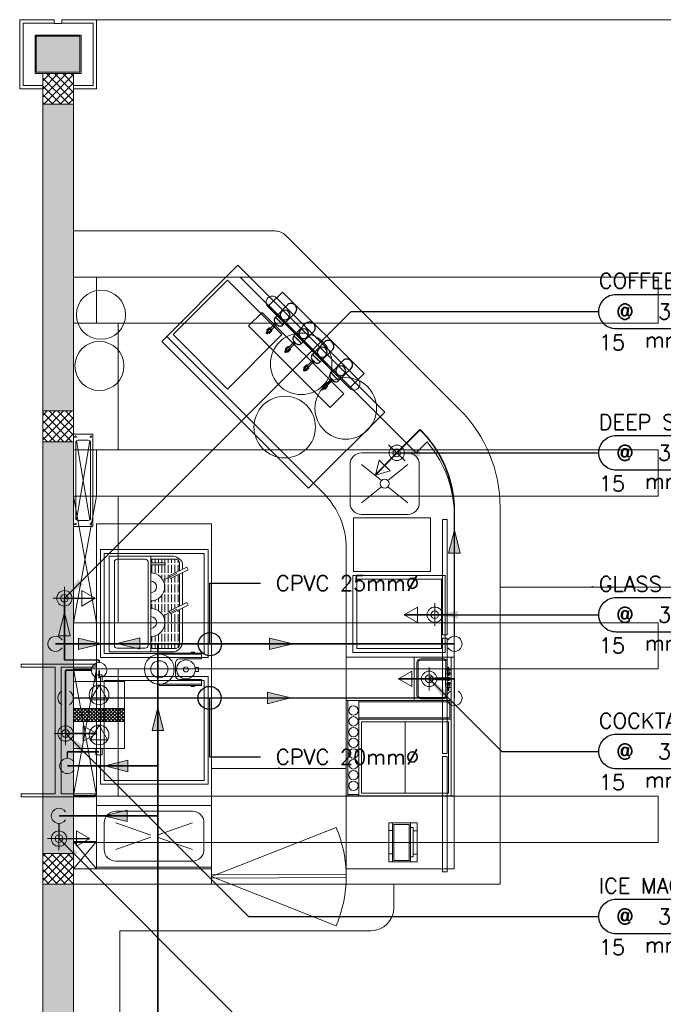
# Model space of a CAD drawing. Header units: millimetres. Extents: x -1747 to 60076, y -13777 to 14438.
# Tile 4 of 29: x -150 to 4034, y 7431 to 13830. Entities that reach past the tile are written whole.
import ezdxf
from ezdxf.enums import TextEntityAlignment as Align

# ---------------------------------------------------------------- set-up
doc = ezdxf.new("R2010")
doc.units = ezdxf.units.MM
doc.header["$MEASUREMENT"] = 0
doc.linetypes.add('CENTER', pattern=[2, 1.25, -0.25, 0.25, -0.25])
doc.linetypes.add('DASHED', pattern=[0.75, 0.5, -0.25])
doc.layers.get('0').update_dxf_attribs({"lineweight": 5})
for name, color, linetype in [('a-eq', 253, 'Continuous'), ('LINE', 7, 'Continuous'), ('PLUMBING-DW-TR-LVL-TAG', 7, 'Continuous'), ('TAG', 7, 'Continuous')]:
    doc.layers.add(name, color=color, linetype=linetype)
for name, color, linetype, lineweight, true_color in [('FLOOR LAYOUT', 9, 'Continuous', 0, 0x808080), ('PLUMBING-WS-CW-PIPE', 5, 'Continuous', 0, 0x0000ff), ('PLUMBING-WS-EQP', 30, 'Continuous', 0, 0xff7f00), ('PLUMBING-WS-RO-FILT-CW-PIPE', 150, 'Continuous', 0, 0x007fff)]:
    doc.layers.add(name, color=color, linetype=linetype, lineweight=lineweight, true_color=true_color)
doc.layers.add('PLUMBING-WS-PIPE-TEXT', color=7, linetype='Continuous', lineweight=0)
doc.styles.add('Oswald Light', font='txt')
doc.styles.add('ROMANS-100', font='romans.shx')
doc.styles.add('SSP_Note', font='romans.shx', dxfattribs={"width": 0.8})
doc.styles.get("Standard").update_dxf_attribs({"font": 'romans.shx'})
doc.dimstyles.new('CLOSSED FILLED-ROMANS-100', dxfattribs={"dimtxt": 100, "dimasz": 100, "dimexe": 50, "dimexo": 50, "dimgap": 50, "dimtad": 1, "dimdec": 0, "dimzin": 0, "dimdsep": 46, "dimtxsty": 'ROMANS-100', "dimcen": 0.09, "dimclrd": 256, "dimclre": 256, "dimclrt": 256, "dimadec": 0, "dimazin": 0, "dimtfac": 1, "dimtdec": 0, "dimtofl": 0, "dimtmove": 0, "dimatfit": 3, "dimfxl": 1, "dimtolj": 1, "dimtzin": 0, "dimarcsym": 0})
doc.dimstyles.new('MDS-50', dxfattribs={"dimtxt": 100, "dimasz": 100, "dimexe": 50, "dimexo": 50, "dimgap": 25, "dimtad": 1, "dimdec": 0, "dimtxsty": 'Oswald Light', "dimcen": 0, "dimdle": 1.5875, "dimazin": 0, "dimtfac": 1, "dimtdec": 0, "dimtix": 1, "dimtmove": 0, "dimatfit": 0, "dimfxl": 1, "dimfrac": 2, "dimtolj": 1, "dimarcsym": 0})

# ---------------------------------------------------------------- blocks, each defined once
blk = doc.blocks.new('A$C051a4b72')
at = {"layer": 'PLUMBING-WS-CW-PIPE', "color": 8, "lineweight": 0, "true_color": 0x808080}
for p, q in [((500, -100), (500, -250)), ((425, -175), (575, -175))]:
    blk.add_line(p, q, dxfattribs=at)
at = {"layer": 'PLUMBING-WS-CW-PIPE', "lineweight": 0, "const_width": 10}
blk.add_lwpolyline([(500, -175), (500, -375)], dxfattribs=at)
at = {"layer": 'PLUMBING-WS-CW-PIPE', "lineweight": 0}
blk.add_lwpolyline([(500, -375), (550, -288.4), (450, -288.4)], close=True, dxfattribs=at)
for radius in [50, 25]:
    blk.add_circle((500, -175), radius, dxfattribs=at)
blk = doc.blocks.new('A$Ca6a6abd4')
at = {"layer": 'PLUMBING-WS-RO-FILT-CW-PIPE', "color": 8, "lineweight": 0, "true_color": 0x808080}
for p, q in [((500, -100), (500, -250)), ((425, -175), (575, -175))]:
    blk.add_line(p, q, dxfattribs=at)
at = {"layer": 'PLUMBING-WS-RO-FILT-CW-PIPE', "lineweight": 0, "const_width": 10}
blk.add_lwpolyline([(500, -175), (500, -375)], dxfattribs=at)
at = {"layer": 'PLUMBING-WS-RO-FILT-CW-PIPE', "lineweight": 0}
blk.add_lwpolyline([(500, -375), (550, -288.4), (450, -288.4)], close=True, dxfattribs=at)
for radius in [50, 25]:
    blk.add_circle((500, -175), radius, dxfattribs=at)
blk = doc.blocks.new('PLUMB-WS-WS-TAG')
at = {"layer": 'PLUMBING-DW-TR-LVL-TAG'}
blk.add_lwpolyline([(112.5, 112.5), (1687.5, 112.5, -0.414214), (1800, 0, -0.414214), (1687.5, -112.5), (112.5, -112.5, -0.414214), (0, 0), (0, 0, -0.414214)], format="xyb", close=True, dxfattribs=at)
at = {"layer": 'PLUMBING-DW-TR-LVL-TAG', "char_height": 100, "attachment_point": 4}
for s, width, insert in [('{\\Fromans|c0;@}', 115.286, (112.5, 0)), ('{\\Fromans|c0;MM AFFL}', 662.905, (912.5, 0)), ('mm %%C C/W STOP COCK', 1987.152, (300, -200))]:
    blk.add_mtext_dynamic_manual_height_columns(s, width=width, gutter_width=3324.7, heights=[0], dxfattribs=dict(at, insert=insert))
at = {"layer": 'PLUMBING-DW-TR-LVL-TAG', "style": 'ROMANS-100'}
for tag, p in [('PLUM-DR-EQP', (0, 200)), ('PLUM-DR-PSIZE', (0, -200))]:
    blk.add_attdef(tag, text='', height=100, dxfattribs=at).set_placement(p, align=Align.MIDDLE_LEFT)
blk.add_attdef('PLUM-PIPE-LVL', text='', height=100, dxfattribs=at).set_placement((512.5, 0), align=Align.MIDDLE_CENTER)
blk = doc.blocks.new('CW-FA')
at = {"layer": 'PLUMBING-WS-CW-PIPE', "lineweight": 0}
h = blk.add_hatch(color=256, dxfattribs=at)
h.dxf.hatch_style = 1
h.paths.add_polyline_path([(100, 0), (-50, 37.5), (-50, -37.5)])
blk.add_lwpolyline([(-50, 37.5), (100, 0), (-50, -37.5), (-50, 37.5)], dxfattribs=at)
blk = doc.blocks.new('25LPH')
at = {"color": 253, "linetype": 'Continuous'}
for p, q in [((-43.7, 148.4), (-26.6, 165.4)), ((-43.7, 126), (-4.2, 165.4)), ((-43.7, 103.5), (18.3, 165.4)), ((-43.7, 81.1), (40.7, 165.4)), ((41.6, 78.9), (-43.7, 164.2)), ((-43.7, 58.6), (41.6, 143.9)), ((41.6, 56.4), (-43.7, 141.7)), ((41.6, 101.3), (-22.5, 165.4)), ((41.6, 123.8), (0, 165.4)), ((41.6, 146.2), (22.5, 165.4)), ((-43.7, 36.2), (41.6, 121.4)), ((41.6, 34), (-43.7, 119.3)), ((-43.7, 13.7), (41.6, 99)), ((41.6, 11.5), (-43.7, 96.8)), ((-43.7, -8.7), (41.6, 76.5)), ((41.6, -10.9), (-43.7, 74.4)), ((-43.7, -31.2), (41.6, 54.1)), ((41.6, -33.4), (-43.7, 51.9)), ((-43.7, -53.6), (41.6, 31.6)), ((41.6, -55.8), (-43.7, 29.5)), ((-43.7, -76.1), (41.6, 9.2)), ((41.6, -78.3), (-43.7, 7)), ((-43.7, -98.6), (41.6, -13.3)), ((41.6, -100.7), (-43.7, -15.4)), ((-43.7, -121), (41.6, -35.7)), ((41.6, -123.2), (-43.7, -37.9)), ((-43.7, -143.5), (41.6, -58.2)), ((41.6, -145.6), (-43.7, -60.3)), ((-43.7, -165.9), (41.6, -80.6)), ((40.1, -166.6), (-43.7, -82.8)), ((17.7, -166.6), (-43.7, -105.2)), ((-4.8, -166.6), (-43.7, -127.7)), ((-21.9, -166.6), (41.6, -103.1)), ((0.6, -166.6), (41.6, -125.5)), ((-27.2, -166.6), (-43.7, -150.1)), ((23, -166.6), (41.6, -148))]:
    blk.add_line(p, q, dxfattribs=at)
at = {"layer": 'PLUMBING-WS-EQP'}
for p, q in [((-218.5, 165.4), (-218.5, -166.6)), ((216.5, 165.4), (-218.5, 165.4)), ((-43.7, -166.6), (-43.7, 165.4)), ((41.6, -166.6), (41.6, 165.4)), ((216.5, -166.6), (216.5, 165.4)), ((-261.2, 21), (-218.5, 21)), ((-261.2, -21.6), (-261.2, 21)), ((216.5, 21.3), (259.1, 21.3)), ((259.1, 21.3), (259.1, -21.3)), ((-218.5, -21.6), (-261.2, -21.6)), ((259.1, -21.3), (216.5, -21.3)), ((-218.5, -166.6), (216.5, -166.6))]:
    blk.add_line(p, q, dxfattribs=at)
at = {"layer": 'PLUMBING-WS-EQP', "color": 5, "true_color": 0x0000ff}
for p, q in [((-67.1, -0.6), (-163.1, 54.8)), ((-163.1, 54.8), (-163.1, -56)), ((-163.1, -56), (-67.1, -0.6))]:
    blk.add_line(p, q, dxfattribs=at)
at = {"layer": 'PLUMBING-WS-EQP', "color": 150, "true_color": 0x007fff}
for p, q in [((193.3, -0.6), (97.3, 54.8)), ((97.3, 54.8), (97.3, -56)), ((97.3, -56), (193.3, -0.6))]:
    blk.add_line(p, q, dxfattribs=at)
at = {"layer": 'PLUMBING-WS-EQP'}
for centre in [(-131.1, -0.6), (129.3, -0.6)]:
    blk.add_circle(centre, 64, dxfattribs=at)
blk = doc.blocks.new('7 tappars singel planX')
at = {"layer": 'a-eq'}
blk.add_line((-404.9, 38.9), (-405.7, 50.6), dxfattribs=at)
at = {"layer": 'a-eq', "flags": 128}
for points in [[(-363.8, 258.4), (-366.2, 149), (-435.5, 149), (-437.8, 258.4, -0.414214), (-400.8, 295.4, -0.414214), (-363.8, 258.4)], [(-392.1, 149), (-392, 149), (-392, 149), (-365.6, 149, -0.414214), (-392.1, 122.6), (-392.1, 122.6), (-400.8, 122.6), (-409.6, 122.6), (-409.6, 122.6, -0.414214), (-436.1, 149), (-409.6, 149), (-409.6, 149), (-409.6, 149), (-400.8, 149)]]:
    blk.add_lwpolyline(points, format="xyb", close=True, dxfattribs=at)
for points in [[(-412.9, 69.7), (-409.9, 72.7), (-389.9, 72.7), (-386.9, 69.7), (-386.9, 49.7), (-389.9, 46.7), (-409.9, 46.7), (-412.9, 49.7)], [(-407.6, 119.8), (-410, 122.8), (-390, 122.8), (-392.4, 119.8)]]:
    blk.add_lwpolyline(points, close=True, dxfattribs=at)
blk.add_lwpolyline([(-405.3, 50.8), (-405.3, 61.4), (-405.4, 61.4), (-405.4, 119.8), (-394.5, 119.8), (-394.5, 61.4), (-394.7, 61.4), (-394.7, 50.9)], dxfattribs=at)
blk.add_lwpolyline([(-394.2, 50.6), (-395, 38.1, -0.272953), (-397.8, 33.9, -0.272953), (-402.8, 34.3, -0.272953), (-404.9, 38.9)], format="xyb", dxfattribs=at)
at = {"layer": 'a-eq', "linetype": 'Continuous'}
blk.add_circle((-400.8, 203.5), 32, dxfattribs=at)
at = {"layer": 'a-eq'}
blk.add_circle((-399.9, 59.7), 11.5, dxfattribs=at)
blk = doc.blocks.new('FLOOR PLAN')
at = {"layer": 'FLOOR LAYOUT'}
h = blk.add_hatch(color=256, dxfattribs=at)
h.dxf.hatch_style = 1
h.paths.add_polyline_path([(242, 13722), (-42, 13722), (-42, 13488), (242, 13488)])
h = blk.add_hatch(color=256, dxfattribs=at)
h.dxf.hatch_style = 1
h.paths.add_polyline_path([(200, 13280), (0, 13280), (0, 0), (4190, 0), (4190, 650), (4390, 650), (4390, 850), (3990, 850), (3990, 200), (200, 200), (200, 8735.8), (200, 8835.8), (200, 9585.8), (200, 9685.8), (200, 10435.8), (200, 10535.8), (200, 11285.8), (200, 11385.8), (200, 12135.8), (200, 12235.8)])
h.paths.add_polyline_path([(0, 11087.2), (200, 11087.2), (200, 11287.2), (0, 11287.2)], flags=17)
h.paths.add_polyline_path([(0, 8211.4), (200, 8211.4), (200, 8411.4), (0, 8411.4)], flags=17)
h.paths.add_polyline_path([(0, 5830), (200, 5830), (200, 6030), (0, 6030)], flags=17)
h.paths.add_polyline_path([(0, 3420), (200, 3420), (200, 3620), (0, 3620)], flags=17)
h.paths.add_polyline_path([(0, 0), (200, 0), (200, 200), (0, 200)], flags=17)
h.paths.add_polyline_path([(1995, 0.3), (2195, 0.3), (2195, 200.3), (1995, 200.3)], flags=16)
h.paths.add_polyline_path([(3990, 0), (4190, 0), (4190, 200), (3990, 200)], flags=17)
h.paths.add_polyline_path([(4190, 650), (4390, 650), (4390, 850), (4190, 850)], flags=17)
h = blk.add_hatch(dxfattribs=at)
h.set_pattern_fill('ACAD_ISO02W100', color=256, scale=4.259134, angle=90, style=0)
h.set_pattern_definition([(90, (399853.992, 5955.103), (-21.2956697, -3e-15), [51.1096073, -12.777402])])
h.paths.add_polyline_path([(888.1, 10299.3, 0.414214), (862.5, 10324.8), (703, 10324.8), (703, 10299.6), (796.6, 10299.6), (796.6, 10286.5), (703, 10286.5), (703, 10234.6, -0.271166), (781.5, 10186.7), (825.5, 10208.1), (821.5, 10216.3), (888.1, 10249.1)])
h.paths.add_polyline_path([(888.1, 10227.8), (829.9, 10199.2), (825.5, 10208.1), (781.5, 10186.7, -0.561127), (703, 10052.6), (703, 10003.5, -0.274215), (782.6, 9955.6), (826.5, 9977), (822.5, 9985.2), (888.1, 10017.5)])
h.paths.add_polyline_path([(888.1, 9996.2), (830.9, 9968), (826.5, 9977), (782.6, 9955.6, -0.564865), (703, 9821.5), (703, 9743.3), (862.5, 9743.3, 0.414214), (888.1, 9768.9)])
for p, q in [((-150, 13380), (-150, 13830)), ((-150, 13830), (75, 13830)), ((75, 13830), (75, 13805)), ((125, 13805), (125, 13830)), ((125, 13830), (350, 13830)), ((350, 13830), (17200, 13830)), ((350, 13830), (350, 13380)), ((-128, 13402), (-128, 13808)), ((-128, 13808), (73, 13808)), ((75, 13805), (125, 13805)), ((328, 13808), (127, 13808)), ((328, 13402), (328, 13808)), ((-50, 13730), (250, 13730)), ((-50, 13480), (-50, 13730)), ((-42, 13722), (242, 13722)), ((-42, 13488), (-42, 13722)), ((242, 13722), (242, 13488)), ((250, 13730), (250, 13480)), ((250, 13480), (-50, 13480)), ((242, 13488), (-42, 13488)), ((0, 13480), (0, 0)), ((0, 13432.1), (47.9, 13480)), ((0, 13379.1), (100.9, 13480)), ((0, 13326), (154, 13480)), ((200, 13480), (0, 13480)), ((0, 13480), (0, 13280)), ((170.6, 13280), (0, 13450.6)), ((7, 13280), (200, 13473)), ((200, 13303.6), (23.6, 13480)), ((200, 13356.7), (76.7, 13480)), ((200, 13409.7), (129.7, 13480)), ((200, 13462.7), (182.7, 13480)), ((200, 13480), (200, 200)), ((200, 13280), (200, 13480)), ((0, 13380), (-150, 13380)), ((0, 13402), (-128, 13402)), ((117.6, 13280), (0, 13397.6)), ((60, 13280), (200, 13420)), ((200, 13402), (328, 13402)), ((350, 13380), (200, 13380)), ((64.5, 13280), (0, 13344.5)), ((113.1, 13280), (200, 13366.9)), ((166.1, 13280), (200, 13313.9)), ((11.5, 13280), (0, 13291.5)), ((0, 13280), (200, 13280)), ((200, 12457), (1508.6, 12457)), ((1579.3, 12427.7), (2709.4, 11297.6)), ((774, 11739), (1268.9, 12234)), ((1268.9, 12234), (2223.5, 11279.4)), ((200, 12156.9), (1283.6, 12157.7)), ((200, 12157), (4000.4, 12157)), ((200, 11857), (200, 12157)), ((350, 12157), (200, 12157)), ((200, 12157), (200, 11857)), ((350, 11857), (350, 12157)), ((1200.3, 12136.6), (846.8, 11783.1)), ((1553.9, 11783.1), (1200.3, 12136.6)), ((1283.6, 12157.7), (2426.6, 11014.8)), ((4000.4, 12157), (4000.4, 11857)), ((1469.8, 11971.5), (1558.2, 12059.9)), ((1558.2, 12059.9), (2088.5, 11529.6)), ((2000.2, 11441.2), (1469.8, 11971.5)), ((2050.6, 11491.6), (1520.3, 12021.9)), ((1426.2, 11927.9), (1337.8, 11839.5)), ((1337.8, 11839.5), (1426.2, 11927.9)), ((1426.2, 11927.9), (1956.5, 11397.5)), ((1994, 11435), (1463.7, 11965.4)), ((4000.4, 11857), (200, 11857)), ((200, 11857), (200, 11034)), ((200, 11857), (350, 11857)), ((490, 11857), (490, 11034)), ((1868.2, 11309.2), (1337.8, 11839.5)), ((1868.2, 11309.2), (1337.8, 11839.5)), ((846.8, 11783.1), (1200.3, 11429.5)), ((1200.3, 11429.5), (1553.9, 11783.1)), ((1728.6, 10784.4), (774, 11739)), ((805.6, 11770.7), (1826.6, 10749.7)), ((2088.5, 11529.6), (2000.2, 11441.2)), ((1956.5, 11397.5), (1868.2, 11309.2)), ((1956.5, 11397.5), (1868.2, 11309.2)), ((0, 11257.8), (29.5, 11287.2)), ((0, 11204.7), (82.5, 11287.2)), ((0, 11151.7), (135.5, 11287.2)), ((0, 11098.7), (188.6, 11287.2)), ((200, 11287.2), (0, 11287.2)), ((0, 11287.2), (0, 11087.2)), ((189, 11087.2), (0, 11276.2)), ((200, 11129.3), (42.1, 11287.2)), ((200, 11182.3), (95.1, 11287.2)), ((200, 11235.3), (148.1, 11287.2)), ((200, 11087.2), (200, 11287.2)), ((2223.5, 11279.4), (1728.6, 10784.4)), ((136, 11087.2), (0, 11223.2)), ((41.6, 11087.2), (200, 11245.6)), ((83, 11087.2), (0, 11170.2)), ((94.6, 11087.2), (200, 11192.6)), ((147.7, 11087.2), (200, 11139.6)), ((29.9, 11087.2), (0, 11117.1)), ((0, 11087.2), (200, 11087.2)), ((306.1, 10579.7), (218.9, 11091.9)), ((218.9, 10579.7), (306.1, 11091.9)), ((2498, 11086.2), (2426.6, 11014.8)), ((200, 11034), (4000.4, 11034)), ((200, 10734), (200, 11034)), ((350, 11034), (200, 11034)), ((200, 11034), (200, 10734)), ((350, 10734), (350, 11034)), ((2072.7, 11014.6), (2372.7, 11014.6)), ((4000.4, 11034), (4000.4, 10734)), ((1997.7, 10689.6), (1997.7, 10939.6)), ((2072.7, 10939.6), (2202.7, 10834.6)), ((2372.7, 10939.6), (2242.8, 10834.6)), ((2447.7, 10939.6), (2447.7, 10689.6)), ((2202.7, 10794.5), (2072.7, 10689.6)), ((2242.8, 10794.5), (2372.7, 10689.6)), ((4000.4, 10734), (200, 10734)), ((200, 10734), (200, 9916)), ((350, 10734), (200, 9911)), ((200, 10734), (350, 9911)), ((200, 10734), (350, 10734)), ((490, 10734), (490, 9916)), ((2673.5, 10661.2), (2673.5, 8311.4)), ((2973, 10661.2), (2973, 8311.4)), ((2019.8, 10243.2), (2019.8, 10593.2)), ((2019.8, 10593.2), (2519.8, 10593.2)), ((2372.7, 10614.6), (2072.7, 10614.6)), ((2519.8, 10593.2), (2519.8, 10243.2)), ((2598, 9831.3), (2598, 10581.3)), ((2598, 10581.3), (2628, 10581.3)), ((2628, 10581.3), (2628, 9831.3)), ((350, 10553.6), (1098, 10553.6)), ((350, 8311.4), (350, 10553.6)), ((1098, 10553.6), (1098, 8311.4)), ((375, 9685.8), (375, 10385.8)), ((375, 10385.8), (1075, 10385.8)), ((1075, 10385.8), (1075, 9685.8)), ((1973, 10396.2), (1973, 8311.4)), ((400, 9710.8), (400, 10360.8)), ((400, 10360.8), (1050, 10360.8)), ((703, 9721), (703, 10344.4)), ((703, 10324.8), (862.5, 10324.8)), ((1050, 10360.8), (1050, 9710.8)), ((888.1, 10299.3), (888.1, 10249.1)), ((2519.8, 10243.2), (2019.8, 10243.2)), ((782.1, 10187), (871.3, 10230.4)), ((888.1, 10227.8), (888.1, 10017.5)), ((2016.8, 9718.2), (2016.8, 10218.2)), ((2016.8, 10218.2), (2616.8, 10218.2)), ((2041.8, 9743.2), (2041.8, 10193.2)), ((2041.8, 10193.2), (2591.8, 10193.2)), ((2591.8, 10193.2), (2591.8, 9743.2)), ((2616.8, 10218.2), (2616.8, 9718.2)), ((2972.1, 10142.5), (4173.9, 10142.5)), ((2973, 10151.6), (2973, 10141.7)), ((783.1, 9955.9), (872.3, 9999.3)), ((888.1, 9996.2), (888.1, 9768.9)), ((200, 9911), (4000.4, 9911)), ((200, 9611), (200, 9911)), ((350, 9911), (200, 9911)), ((200, 9911), (200, 9611)), ((350, 9611), (350, 9911)), ((4000.4, 9911), (4000.4, 9611)), ((2628, 9831.3), (2598, 9831.3)), ((2598, 9061.3), (2598, 9811.3)), ((2598, 9811.3), (2628, 9811.3)), ((2628, 9811.3), (2628, 9061.3)), ((862.5, 9743.3), (703, 9743.3)), ((2591.8, 9743.2), (2041.8, 9743.2)), ((1075, 9685.8), (375, 9685.8)), ((1050, 9710.8), (400, 9710.8)), ((754, 9705.7, 763.9), (1032.3, 9705.7, 763.9)), ((757.9, 9712.5, 763.9), (1032.3, 9712.5, 763.9)), ((757.9, 9712.5, 763.9), (757.9, 9705.7, 763.9)), ((888.1, 9675.3, 763.9), (1032.3, 9675.3, 763.9)), ((987, 9718.5, 763.9), (965.7, 9718.5, 763.9)), ((965.7, 9718.5, 763.9), (965.7, 9712.5, 763.9)), ((965.7, 9712.5, 763.9), (987, 9712.5, 763.9)), ((987, 9712.5, 763.9), (987, 9718.5, 763.9)), ((1032.3, 9712.5, 763.9), (1032.3, 9705.7, 763.9)), ((1032.3, 9675.3, 763.9), (1032.3, 9705.7, 763.9)), ((2673.5, 9686.4), (1973.5, 9686.4)), ((2616.8, 9718.2), (2016.8, 9718.2)), ((2414.3, 9406.4), (2414.3, 9686.4)), ((2454.1, 9667.9), (2607, 9667.9)), ((2602.6, 9676.8), (2458.5, 9676.8)), ((2656, 8786.4), (2656, 9686.4)), ((-140.5, 9621.8), (-140.5, 9641.8)), ((-140.5, 9641.8), (340.5, 9641.8)), ((80.5, 9621.8), (-140.5, 9621.8)), ((80.5, 8799.8), (80.5, 9621.8)), ((340.5, 9621.8), (119.5, 9621.8)), ((119.5, 9621.8), (119.5, 8799.8)), ((4000.4, 9611), (200, 9611)), ((200, 9611), (200, 8783)), ((350, 9611), (200, 8788)), ((200, 9611), (350, 8788)), ((200, 9611), (350, 9611)), ((340.5, 9641.8), (340.5, 9621.8)), ((490, 9611), (490, 8783)), ((862.5, 9567.8, 763.9), (862.5, 9649.6, 763.9)), ((990.7, 9620.3, 763.9), (1013.3, 9620.3, 763.9)), ((1013.3, 9594.4, 763.9), (1013.3, 9620.3, 763.9)), ((1973.5, 8916.4), (1973.5, 9616.4)), ((2431.8, 9650.1), (2431.8, 9442.7)), ((2440.8, 9438.3), (2440.8, 9654.5)), ((2620.4, 9653.5), (2620.4, 9654.5)), ((2620.4, 9654.5), (2620.4, 9601)), ((2633.6, 9603.6), (2626.4, 9603.6)), ((2628.6, 9656.1), (2628.6, 9603.6)), ((2634.6, 9620.8), (2632.3, 9579.9)), ((2637.7, 9622.5), (2636.4, 9622.5)), ((2639.5, 9620.8), (2641.8, 9579.9)), ((2656, 9603.6), (2640.5, 9603.6)), ((2647.7, 9603.6), (2640.5, 9603.6)), ((375, 8860.8), (375, 9560.8)), ((375, 9560.8), (1075, 9560.8)), ((400, 8885.8), (400, 9535.8)), ((400, 9535.8), (1050, 9535.8)), ((888.1, 9542.1, 763.9), (1032.3, 9542.1, 763.9)), ((990.7, 9594.4, 763.9), (1013.3, 9594.4, 763.9)), ((1032.3, 9511.4, 763.9), (1032.3, 9542.1, 763.9)), ((1050, 9535.8), (1050, 8885.8)), ((1075, 9560.8), (1075, 8860.8)), ((2637.1, 9552.3), (2555, 9552.3)), ((2637.1, 9540.5), (2555, 9540.5)), ((2618.1, 9595.3), (2618.1, 9517.3)), ((2618.1, 9540.5), (2618.1, 9497.5)), ((2626.9, 9584.6), (2633.4, 9576.8)), ((2647.2, 9584.6), (2640.7, 9576.8)), ((754, 9511.4, 763.9), (1032.3, 9511.4, 763.9)), ((757.9, 9511.3, 763.9), (757.9, 9502.3, 763.9)), ((757.9, 9502.3, 763.9), (1032.3, 9502.3, 763.9)), ((965.7, 9496.3, 763.9), (965.7, 9502.3, 763.9)), ((965.7, 9502.3, 763.9), (987, 9502.3, 763.9)), ((987, 9496.3, 763.9), (965.7, 9496.3, 763.9)), ((987, 9502.3, 763.9), (987, 9496.3, 763.9)), ((1032.3, 9502.3, 763.9), (1032.3, 9511.4, 763.9)), ((2620.4, 9439.3), (2620.4, 9491.8)), ((2633.6, 9489.2), (2626.4, 9489.2)), ((2626.9, 9508.2), (2633.4, 9516)), ((2628.6, 9436.7), (2628.6, 9489.2)), ((2634.6, 9472), (2632.3, 9512.9)), ((2639.5, 9472), (2641.8, 9512.9)), ((2656, 9489.2), (2640.5, 9489.2)), ((2647.2, 9508.2), (2640.7, 9516)), ((2607, 9424.9), (2454.1, 9424.9)), ((2458.5, 9416), (2602.6, 9416)), ((2620.4, 9438.3), (2620.4, 9439.3)), ((2637.7, 9470.3), (2636.4, 9470.3)), ((2656, 9406.4), (1973.5, 9406.4)), ((1983.8, 8786.4), (1983.8, 9406.4)), ((2055.6, 8786.4), (2055.6, 9406.4)), ((2656, 9283.9), (2055.6, 9283.9)), ((2355.8, 9266.4), (2355.8, 8803.9)), ((2628, 9061.3), (2598, 9061.3)), ((2598, 8291.3), (2598, 9041.3)), ((2598, 9041.3), (2628, 9041.3)), ((2628, 9041.3), (2628, 8291.3)), ((1097.1, 8963.8), (1974.4, 8963.8)), ((1098, 8963.8), (1098, 8964.6)), ((1973.5, 8963.8), (1973.5, 8964.6)), ((1075, 8860.8), (375, 8860.8)), ((1050, 8885.8), (400, 8885.8)), ((-140.5, 8779.8), (-140.5, 8799.8)), ((-140.5, 8799.8), (80.5, 8799.8)), ((340.5, 8779.8), (-140.5, 8779.8)), ((119.5, 8799.8), (340.5, 8799.8)), ((350, 8788), (200, 8788)), ((200, 8788), (200, 8488)), ((200, 8783), (4000.4, 8783)), ((200, 8483), (200, 8783)), ((340.5, 8799.8), (340.5, 8779.8)), ((350, 8488), (350, 8788)), ((2055.6, 8795.2), (1983.8, 8795.2)), ((4000.4, 8783), (4000.4, 8483)), ((350, 8722.8), (1098, 8722.8)), ((350, 8321.4), (350, 8722.8)), ((1098, 8722.8), (1098, 8321.4)), ((475, 8685.8), (973, 8685.8)), ((400, 8436.4), (400, 8610.8)), ((475, 8610.8), (703.4, 8530.8)), ((744.6, 8530.8), (973, 8610.8)), ((1048, 8610.8), (1048, 8436.4)), ((1098, 8261.4), (1906.4, 8581, 0)), ((475, 8436.4), (703.4, 8516.4)), ((744.6, 8516.4), (973, 8436.4)), ((200, 8488), (350, 8488)), ((350, 8488), (200, 8311.4)), ((200, 8488), (350, 8311.4)), ((4000.4, 8483), (200, 8483)), ((0, 8394), (17.4, 8411.4)), ((0, 8340.9), (70.5, 8411.4)), ((0, 8287.9), (123.5, 8411.4)), ((0, 8234.9), (176.5, 8411.4)), ((200, 8411.4), (0, 8411.4)), ((0, 8411.4), (0, 8211.4)), ((200, 8212.5), (1.1, 8411.4)), ((200, 8265.5), (54.1, 8411.4)), ((200, 8318.5), (107.1, 8411.4)), ((200, 8371.6), (160.2, 8411.4)), ((200, 8211.4), (200, 8411.4)), ((148, 8211.4), (0, 8359.4)), ((29.6, 8211.4), (200, 8381.8)), ((82.6, 8211.4), (200, 8328.8)), ((1098, 8321.4), (350, 8321.4)), ((973, 8361.4), (475, 8361.4)), ((95, 8211.4), (0, 8306.4)), ((135.6, 8211.4), (200, 8275.8)), ((1098, 8311.4), (200, 8311.4)), ((1098, 8311.4), (350, 8311.4)), ((1098, 8311.4), (1098, 8211.4)), ((1972.9, 8274.8, 0), (1098, 8271.7)), ((1098, 8261.4), (1906.4, 7941.8, 0)), ((1973, 8311.4), (2673.5, 8311.4)), ((1973, 8311.4), (1973, 8211.4)), ((2628, 8291.3), (2598, 8291.3)), ((2973, 8311.4), (2973, 8211.4)), ((42, 8211.4), (0, 8253.4)), ((0, 8211.4), (200, 8211.4)), ((188.7, 8211.4), (200, 8222.7)), ((200, 4520), (200, 8211.4)), ((200, 8211.4), (948, 8211.4)), ((200, 8211.4), (1098, 8211.4)), ((948, 8211.4), (2283, 8211.4)), ((1973, 8254.8, 0), (1098, 8251.7)), ((1098, 8211.4), (1973, 8211.4)), ((1973, 8211.4), (2973, 8211.4)), ((2283, 8211.4), (2283, 8059.4)), ((2133, 7909.4), (502, 7909.4)), ((502, 7909.4), (502, 4520))]:
    blk.add_line(p, q, dxfattribs=at)
for points in [[(200, 11135.8), (200, 10535.8), (325, 10535.8), (325, 11135.8)], [(703, 10286.5), (703, 10299.6), (796.6, 10299.6), (796.6, 10286.5)], [(935.9, 10272.7), (944.4, 10255.6), (829.9, 10199.2), (821.5, 10216.3)], [(937, 10041.6), (945.4, 10024.5), (830.9, 9968), (822.5, 9985.2)], [(1973.5, 8786.4), (1973.5, 9686.4), (2673.5, 9686.4), (2673.5, 8786.4)], [(2055.6, 9406.4), (2055.6, 9283.9), (2656, 9283.9), (2656, 9406.4)], [(2055.6, 9397.7), (2055.6, 9292.7), (2647.2, 9292.7), (2647.2, 9397.7)], [(2073.1, 9266.4), (2073.1, 8803.9), (2638.5, 8803.9), (2638.5, 9266.4)], [(2434.8, 8357.2), (2249.3, 8357.2), (2249.3, 8610.7), (2434.8, 8610.7)], [(2272.8, 8357.2), (2272.8, 8610.7), (2390.4, 8610.7), (2390.4, 8357.2)], [(2283.2, 8365.1), (2283.2, 8600.2), (2382.5, 8600.2), (2382.5, 8365.1)], [(2408.6, 8579.3), (2408.6, 8388.6), (2390.4, 8388.6), (2390.4, 8579.3)], [(2272.8, 8559.7), (2272.8, 8408.2), (2249.3, 8408.2), (2249.3, 8559.7)], [(2434.8, 8558.4), (2434.8, 8406.9), (2408.6, 8406.9), (2408.6, 8558.4)]]:
    blk.add_lwpolyline(points, close=True, dxfattribs=at)
for points in [[(214.5, 11081.3), (214.5, 10590.3, 0.414214), (229.5, 10575.3), (295.5, 10575.3, 0.414214), (310.5, 10590.3), (310.5, 11081.3, 0.414214), (295.5, 11096.3), (229.5, 11096.3, 0.414214)], [(465.8, 9762.9), (465.8, 10305.8, -0.414214), (482.8, 10322.9), (667.2, 10322.9, -0.414214), (684.3, 10305.8), (684.3, 9762.9, -0.414214), (667.2, 9745.9), (482.8, 9745.9, -0.414214)]]:
    blk.add_lwpolyline(points, format="xyb", close=True, dxfattribs=at)
blk.add_lwpolyline([(908.3, 10259.1), (908.3, 10298.5, 0.290382), (840.2, 10344.4), (431.3, 10344.4), (431.3, 9721), (840.2, 9721, 0.414214), (908.3, 9789.1), (908.3, 10006.2)], format="xyb", dxfattribs=at)
for points in [[(908.3, 10259.1), (908.3, 10298.5)], [(908.3, 10027.5), (908.3, 10237.8)], [(2973.5, 10143), (2972.5, 10142)], [(1098.5, 8964.3), (1097.5, 8963.3)], [(1973, 8963.3), (1974, 8964.3)]]:
    blk.add_lwpolyline(points, dxfattribs=at)
for centre, radius in [((378.5, 11912.5), 159.7), ((1680.1, 11593.5), 200), ((368.4, 11579.4), 159.7), ((1969.8, 11303.8), 200), ((1573, 11182.5), 200), ((212.5, 11119.4), 5.15), ((312.5, 11119.4), 5.15), ((2222.7, 10814.6), 28.4), ((212.5, 10552.2), 5.15), ((312.5, 10552.2), 5.15), ((757.9, 9608.5, 763.9), 97.2), ((757.9, 9608.5, 763.9), 55.5), ((930.8, 9607.4, 763.9), 61.2), ((930.8, 9607.4, 763.9), 16.8), ((2527.1, 9546.4), 13.3), ((2637.1, 9579.9), 4.14), ((2637.1, 9512.9), 4.14), ((2019.5, 9339.8), 30.5), ((2019.5, 9270), 30.5), ((2019.5, 9200.2), 30.5), ((2019.5, 9130.3), 30.5), ((2019.5, 9060.5), 30.5), ((2019.5, 8990.6), 30.5), ((2019.5, 8920.8), 30.5), ((2019.5, 8851), 30.5)]:
    blk.add_circle(centre, radius, dxfattribs=at)
for centre, radius, start, end in [((1508.6, 12357), 100, 45, 90), ((1492, 11993.7), 40, 44.99967, 225.01203), ((2022.3, 11463.3), 40, 224.98731, 44.99967), ((2073, 10661.2), 900, 0, 45), ((1934.2, 10604.7), 741.5, 4.37306, 40.49941), ((2072.7, 10939.6), 75, 90, 180), ((2372.7, 10939.6), 75, 0, 90), ((1473, 10396.2), 500, 0, 45), ((2072.7, 10689.6), 75, 180, 270), ((2372.7, 10689.6), 75, 270, 0), ((862.5, 10299.3), 25.6, 0, 90), ((701.3, 10143.6), 91, 270.24011, 90.24011), ((701.3, 10143.6), 38.3, 270.24011, 90.24011), ((702.4, 9912.5), 91, 270.24011, 90.24011), ((702.4, 9912.5), 38.3, 270.24011, 90.24011), ((862.5, 9768.9), 25.6, 270, 0), ((888.1, 9649.6, 763.9), 25.7, 90, 180), ((2458.5, 9650.1), 26.7, 90, 180), ((2454.1, 9654.5), 13.3, 90, 180), ((2602.6, 9650.1), 26.7, 12.96515, 90), ((2607, 9654.5), 13.3, 0, 90), ((2626.4, 9595.3), 8.29, 90, 180), ((2636.4, 9620.7), 1.78, 90, 176.82017), ((2637.7, 9620.7), 1.78, 3.17983, 90), ((888.1, 9567.8, 763.9), 25.7, 180, 270), ((2555, 9546.4), 7.69, 50.28486, 309.71514), ((2555, 9546.4), 5.92, 90, 270), ((2637.1, 9579.9), 11.2, 111.68029, 68.31971), ((2637.1, 9579.9), 10.1, 158.27036, 21.72964), ((2637.1, 9546.4), 11.2, 211.75686, 148.24314), ((2637.1, 9546.4), 10.1, 216.03188, 143.96812), ((2637.1, 9579.9), 7.1, 172.00819, 7.99181), ((2637.1, 9579.9), 4.73, 173.64034, 6.35966), ((2637.1, 9546.4), 7.1, 236.44269, 123.55731), ((2637.1, 9546.4), 5.92, 270, 90), ((2626.4, 9497.5), 8.29, 180, 270), ((2637.1, 9512.9), 11.2, 291.68029, 248.31971), ((2637.1, 9512.9), 10.1, 338.27036, 201.72964), ((2637.1, 9512.9), 7.1, 352.00819, 187.99181), ((2637.1, 9512.9), 4.73, 353.64034, 186.35966), ((2636.4, 9472.1), 1.78, 183.17983, 270), ((2637.7, 9472.1), 1.78, 270, 356.82017), ((2458.5, 9442.7), 26.7, 180, 270), ((2454.1, 9438.3), 13.3, 180, 270), ((2602.6, 9442.7), 26.7, 270, 347.03485), ((2607, 9438.3), 13.3, 270, 0), ((475, 8610.8), 75, 90, 180), ((973, 8610.8), 75, 0, 90), ((1173, 8261.4), 800, 336.45604, 23.54396), ((475, 8436.4), 75, 180, 270), ((973, 8436.4), 75, 270, 0), ((2133, 8059.4), 150, 270, 0)]:
    blk.add_arc(centre, radius, start, end, dxfattribs=at)
at = {"layer": 'FLOOR LAYOUT', "xscale": -1, "rotation": 314.9996704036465}
for p in [(1148, 12049.9), (1268.7, 11929.2), (1389.4, 11808.5), (1510.2, 11687.7)]:
    blk.add_blockref('7 tappars singel planX', p, dxfattribs=at)
at = {"layer": 'FLOOR LAYOUT', "style": 'SSP_Note', "width": 0.8}
for s, p in [('1200', (3569.7, 10143.5)), ('875', (1533.3, 8964.8))]:
    blk.add_text(s, height=2.1, dxfattribs=at).set_placement(p)

msp = doc.modelspace()

# ---------------------------------------------------------------- hatches: boundary and pattern name
at = {"layer": 'PLUMBING-WS-RO-FILT-CW-PIPE'}
h = msp.add_hatch(color=256, dxfattribs=at)
h.dxf.hatch_style = 1
h.paths.add_polyline_path([(140.9, 9976.7), (103.4, 9826.7), (178.4, 9826.7)])
h = msp.add_hatch(color=256, dxfattribs=at)
h.dxf.hatch_style = 1
h.paths.add_polyline_path([(1610.9, 9421.9), (1460.9, 9459.4), (1460.9, 9384.4)])

# ---------------------------------------------------------------- linework, layer by layer
at = {"layer": 'PLUMBING-WS-CW-PIPE', "const_width": 10}
for points in [[(2301.6, 11014.8), (2452.9, 11166.1)], [(2676, 10661.2), (2676, 9823.6)], [(2548.5, 9962.7), (2676, 9962.7)], [(366.6, 9072.4), (159.8, 9072.4)], [(159.8, 9030.2), (159.8, 9072.4)], [(105.4, 8605.8), (105.4, 8507.6)]]:
    msp.add_lwpolyline(points, dxfattribs=at)
msp.add_lwpolyline([(2676, 10661.2, 0.190753), (2452.9, 11166.1, -3.868874)], format="xyb", dxfattribs=at)
at = {"layer": 'PLUMBING-WS-CW-PIPE', "linetype": 'CENTER', "ltscale": 3, "const_width": 10}
for points in [[(747.9, 9773.6), (82.8, 9773.6)], [(747.9, 1121.4), (747.9, 9773.6)], [(159.8, 8980.2), (747.9, 8980.2)], [(105.4, 8655.8), (747.9, 8655.8)]]:
    msp.add_lwpolyline(points, dxfattribs=at)
at = {"layer": 'PLUMBING-WS-CW-PIPE', "linetype": 'DASHED', "ltscale": 2, "const_width": 10}
msp.add_lwpolyline([(2676, 9773.6), (747.9, 9773.6)], dxfattribs=at)
at = {"layer": 'PLUMBING-WS-CW-PIPE'}
for centre, start, end in [((82.8, 9773.6), 30, 330), ((2676, 9773.6), 210, 150), ((159.8, 8980.2), 30, 330), ((105.4, 8655.8), 30, 330)]:
    msp.add_arc(centre, 50, start, end, dxfattribs=at)
at = {"layer": 'PLUMBING-WS-RO-FILT-CW-PIPE', "const_width": 10}
for points in [[(140.9, 9668.5), (140.9, 10069.4)], [(366.1, 9668.5), (140.9, 9668.5)], [(366.1, 9652.2), (366.1, 9668.5)], [(148.4, 9191), (148.4, 9602.2)], [(316.1, 9602.2), (148.4, 9602.2)], [(366.1, 9549.7), (366.1, 9602.2)], [(2512.1, 9546.4), (2676, 9546.4)], [(2676, 9421.9), (2676, 9546.4)]]:
    msp.add_lwpolyline(points, dxfattribs=at)
at = {"layer": 'PLUMBING-WS-RO-FILT-CW-PIPE'}
for points in [[(103.4, 9826.7), (140.9, 9976.7), (178.4, 9826.7), (103.4, 9826.7)], [(1460.9, 9459.4), (1610.9, 9421.9), (1460.9, 9384.4), (1460.9, 9459.4)]]:
    msp.add_lwpolyline(points, dxfattribs=at)
at = {"layer": 'PLUMBING-WS-RO-FILT-CW-PIPE', "linetype": 'DASHED', "ltscale": 2, "const_width": 10}
msp.add_lwpolyline([(198.4, 9421.9), (2626, 9421.9)], dxfattribs=at)
at = {"layer": 'PLUMBING-WS-RO-FILT-CW-PIPE'}
for centre, start, end in [((366.1, 9602.2), 300, 240), ((148.4, 9421.9), 120, 240), ((148.4, 9421.9), 300, 60), ((2676, 9421.9), 120, 60)]:
    msp.add_arc(centre, 50, start, end, dxfattribs=at)

# ---------------------------------------------------------------- block references
for p, values in [((3614.6, 11932.5), {'PLUM-PIPE-LVL': '300', 'PLUM-DR-PSIZE': '15', 'PLUM-DR-EQP': 'COFFEE MACHINE'}), ((3614.6, 11014.8), {'PLUM-PIPE-LVL': '300', 'PLUM-DR-PSIZE': '15', 'PLUM-DR-EQP': 'DEEP SINK'}), ((3614.6, 9962.7), {'PLUM-PIPE-LVL': '300', 'PLUM-DR-PSIZE': '15', 'PLUM-DR-EQP': 'GLASS WASHER'}), ((3614.6, 9074), {'PLUM-PIPE-LVL': '300', 'PLUM-DR-PSIZE': '15', 'PLUM-DR-EQP': 'COCKTAIL STATION'}), ((3614.6, 8001.7), {'PLUM-PIPE-LVL': '300', 'PLUM-DR-PSIZE': '15', 'PLUM-DR-EQP': 'ICE MACHINE'})]:
    msp.add_blockref('PLUMB-WS-WS-TAG', p).add_auto_attribs(values)
for name, p, rotation in [('A$C051a4b72', (2062.9, 11487.7), 316.0605374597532), ('CW-FA', (2676, 10413.4), 90), ('A$Ca6a6abd4', (-34.1, 9569.4), 89.99999999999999), ('A$C051a4b72', (2723.5, 10462.7), 270), ('CW-FA', (580.6, 9775.5), 180), ('A$Ca6a6abd4', (2687.1, 10046.4), 270), ('25LPH', (365.4, 9312.7), 90), ('CW-FA', (747.9, 9259.4), 90), ('A$Ca6a6abd4', (-26.6, 8691), 89.99999999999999), ('CW-FA', (502.7, 8980.2), 180), ('CW-FA', (497.7, 8655.8), 180), ('A$C051a4b72', (-69.6, 8007.6), 90)]:
    msp.add_blockref(name, p, dxfattribs=dict(rotation=rotation))
for p in [(281.3, 9773.6), (1524.9, 9773.6)]:
    msp.add_blockref('CW-FA', p)
at = {"layer": 'FLOOR LAYOUT'}
msp.add_blockref('FLOOR PLAN', (0, 0), dxfattribs=at)

# ---------------------------------------------------------------- texts
at = {"layer": 'PLUMBING-WS-PIPE-TEXT', "char_height": 100, "attachment_point": 4}
for s, insert in [('CPVC 25mm%%C', (1516, 10167.5)), ('CPVC 20mm%%C', (1516, 9038.4))]:
    msp.add_mtext_dynamic_manual_height_columns(s, width=1488.014, gutter_width=3324.7, heights=[0], dxfattribs=dict(at, insert=insert))

# ---------------------------------------------------------------- leaders
at = {"layer": 'LINE'}
for points in [[(140.9, 10069.4), (2003.9, 11932.5), (3614.6, 11932.5)], [(2301.6, 11014.8), (3614.6, 11014.8)], [(2548.5, 9962.7), (3614.6, 9962.7)], [(2512.1, 9546.4), (2984.4, 9074), (3614.6, 9074)], [(148.4, 9191), (1337.7, 8001.7), (3614.6, 8001.7)], [(105.4, 8507.6), (1649.9, 6963.1), (3614.6, 6963.1)]]:
    msp.add_leader(points, dimstyle='MDS-50', override={"dimasz": 150, "dimtad": 0}, dxfattribs=at)
at = {"layer": 'TAG'}
for points in [[(1086.6, 9771.4), (1086.6, 10167.5), (1416, 10167.5)], [(1084.8, 9421.9), (1084.8, 9038.4), (1416, 9038.4)]]:
    msp.add_leader(points, dimstyle='CLOSSED FILLED-ROMANS-100', override={"dimasz": 150, "dimtad": 0, "dimldrblk": 'DotBlank'}, dxfattribs=at)

doc.saveas('drawing.dxf')
